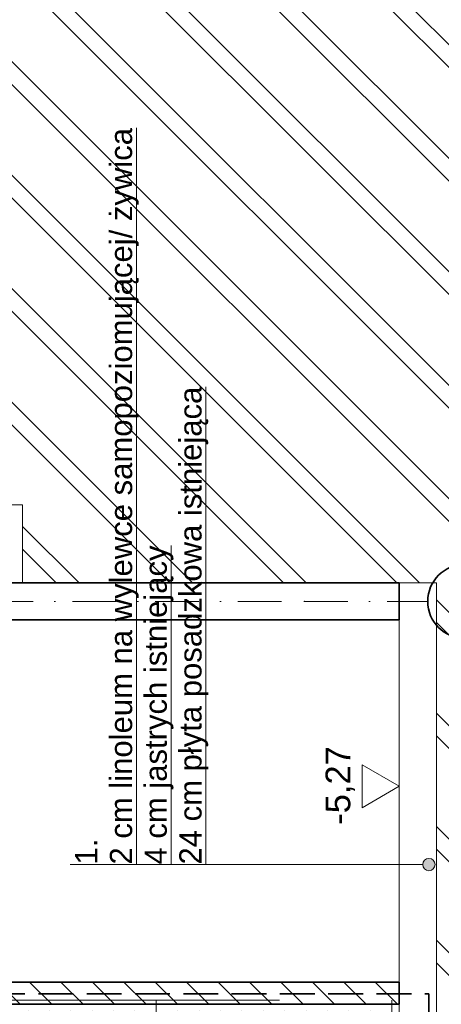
# Model space of a CAD drawing. Header units: millimetres. Extents: x -8078 to 234695, y -4319 to 602442.
# Tile 37 of 152: x 39886 to 43300, y 256598 to 264574. Entities that reach past the tile are written whole.
import ezdxf

# ---------------------------------------------------------------- set-up
doc = ezdxf.new("R2010")
doc.units = ezdxf.units.MM
doc.header["$MEASUREMENT"] = 0
doc.linetypes.add('Krawędzie ukryte', pattern=[3.912222, 2.822222, -1.09])
doc.linetypes.add('Kropki i Kreski', pattern=[6.702778, 3.527778, -1.763889, 0, -1.411111])
for name, color, linetype in [('#podkład', 252, 'Continuous'), ('2D - Ogólne', 7, 'Continuous'), ('2D - Rysunki i Obrazki', 7, 'Continuous'), ('Konstrukcja - Siatka mod', 7, 'Continuous'), ('Konstrukcja - Stropy', 7, 'Continuous'), ('Konstrukcja - Ściany działowe', 7, 'Continuous'), ('Konstrukcja - Ściany nośne wew..P', 7, 'Continuous'), ('Konstrukcja - Ściany zewnętrzne', 7, 'Continuous'), ('Opisy - Etykiety', 7, 'Continuous'), ('Wymiarowanie - Ogólne', 7, 'Continuous')]:
    doc.layers.add(name, color=color, linetype=linetype)
doc.styles.add('STYL_AUTOMATYCZNY_3', font='txt')

# ---------------------------------------------------------------- blocks, each defined once
blk = doc.blocks.new('qqe433333')
at = {"layer": '2D - Ogólne', "linetype": 'Continuous', "lineweight": 20}
h = blk.add_hatch(dxfattribs=at)
h.set_pattern_fill('Podwójny_szraf_1_4_0008', color=252, angle=90, style=0, pattern_type=2)
h.set_pattern_definition([(135, (-1702.6, 957497.23), (-459.6194, -459.6194), []), (135, (-1794.5, 957405.3), (-459.6194, -459.6194), [])])
h.paths.add_polyline_path([(-632.6, 667889.4), (-632.6, 660538), (4861.5, 660538), (4861.5, 667889.4), (4861.5, 675919.5), (4861.5, 690940.5), (3807.4, 690940.5), (-632.6, 690940.5), (-632.6, 685441.2), (-782.6, 683519.1), (-782.6, 682100.8), (516.8, 682100.8), (516.8, 681469.5), (3867.4, 681469.5), (3867.4, 675893.9), (1897.4, 675893.9), (1897.4, 667889.4)])
at = {"layer": 'Konstrukcja - Ściany działowe', "linetype": 'Continuous', "lineweight": 13}
h = blk.add_hatch(dxfattribs=at)
h.set_pattern_fill('Bloczki_ceramiczne_0008', color=252, angle=90, style=0, pattern_type=2)
h.set_pattern_definition([(135, (-1702.6, 957497.23), (-127.27922, -127.27922), [])])
h.paths.add_polyline_path([(-1392.6, 678235.5), (-1392.6, 678055.5), (3567.4, 678055.5), (3567.4, 678235.5)])
at = {"layer": 'Konstrukcja - Ściany nośne wew..P', "linetype": 'Continuous', "lineweight": 15}
h = blk.add_hatch(dxfattribs=at)
h.set_pattern_fill('Tynk_0008', color=252, angle=90, style=0, pattern_type=2)
h.set_pattern_definition([(90, (-1702.6, 957497.23), (-173.20508, 1e-14), [0, -100]), (90, (-1789.2, 957547.23), (-173.20508, 1e-14), [0, -100])])
h.paths.add_polyline_path([(-1702.6, 677839.5), (3567.4, 677839.5), (3567.4, 678055.5), (-1702.6, 678055.5)])
at = {"layer": 'Opisy - Etykiety', "linetype": 'Continuous', "lineweight": 13}
blk.add_hatch(color=252, dxfattribs=at).paths.add_polyline_path([(3807.4, 679137.8), (3826.5, 679141.6), (3842.8, 679152.5), (3853.6, 679168.7), (3857.4, 679187.8), (3853.6, 679207), (3842.8, 679223.2), (3826.5, 679234), (3807.4, 679237.8), (3788.3, 679234), (3772, 679223.2), (3761.2, 679207), (3757.4, 679187.8), (3761.2, 679168.7), (3772, 679152.5), (3788.3, 679141.6)])
at = {"layer": '2D - Ogólne', "color": 252, "linetype": 'Continuous', "lineweight": 13, "ltscale": 100, "flags": 128}
blk.add_lwpolyline([(4861.5, 690940.5), (4861.5, 675919.5), (4861.5, 667889.4), (4861.5, 660538), (-632.6, 660538), (-632.6, 667889.4), (1897.4, 667889.4), (1897.4, 675893.9), (3867.4, 675893.9), (3867.4, 681469.5), (516.8, 681469.5), (516.8, 682100.8), (-782.6, 682100.8), (-782.6, 683519.1), (-632.6, 685441.2), (-632.6, 690940.5)], dxfattribs=at)
at = {"layer": '2D - Rysunki i Obrazki', "color": 252, "linetype": 'Continuous', "lineweight": 13, "ltscale": 100}
for p, q in [((-1402.6, 678089.5), (2597.4, 678089.5)), ((1597.4, 678089.5), (1597.4, 677989.5)), ((3507.4, 678089.5), (3507.4, 677888.5))]:
    blk.add_line(p, q, dxfattribs=at)
at = {"layer": 'Konstrukcja - Siatka mod', "color": 252, "linetype": 'Kropki i Kreski', "lineweight": 13, "ltscale": 100}
for p, q in [((-21202.6, 681319.5), (2797.4, 681319.5)), ((2797.4, 681319.5), (3797.4, 681319.5))]:
    blk.add_line(p, q, dxfattribs=at)
at = {"layer": 'Konstrukcja - Siatka mod', "color": 252, "linetype": 'Continuous', "lineweight": 35, "ltscale": 100}
blk.add_circle((4097.4, 681319.5), 300, dxfattribs=at)
at = {"layer": 'Konstrukcja - Siatka mod', "color": 252, "linetype": 'Kropki i Kreski', "lineweight": 13, "ltscale": 100}
blk.add_point((2797.4, 681319.5), dxfattribs=at)
blk.add_point((2797.4, 681319.5), dxfattribs=at)
at = {"layer": 'Konstrukcja - Stropy', "color": 252, "linetype": 'Continuous', "lineweight": 13, "ltscale": 100}
for p, q in [((3567.4, 681469.5), (3867.4, 681469.5)), ((3867.4, 681469.5), (3867.4, 675919.5)), ((3567.4, 681169.5), (3567.4, 678235.5)), ((3567.4, 678055.5), (3567.4, 676219.5))]:
    blk.add_line(p, q, dxfattribs=at)
at = {"layer": 'Konstrukcja - Ściany działowe', "color": 252, "linetype": 'Continuous', "lineweight": 35, "ltscale": 100}
for p, q in [((-1362.6, 678235.5), (3567.4, 678235.5)), ((3567.4, 678235.5), (3567.4, 678055.5)), ((-1392.6, 678055.5), (3567.4, 678055.5))]:
    blk.add_line(p, q, dxfattribs=at)
at = {"layer": 'Konstrukcja - Ściany nośne wew..P', "color": 252, "linetype": 'Continuous', "lineweight": 20, "ltscale": 100}
blk.add_line((3567.4, 681169.5), (-1362.6, 681169.4), dxfattribs=at)
at = {"layer": 'Konstrukcja - Ściany nośne wew..P', "color": 252, "linetype": 'Krawędzie ukryte', "lineweight": 35, "ltscale": 100}
for p, q in [((-1702.6, 678139.5), (3807.4, 678139.5)), ((3807.4, 678139.5), (3807.4, 677839.5))]:
    blk.add_line(p, q, dxfattribs=at)
at = {"layer": 'Konstrukcja - Ściany zewnętrzne', "color": 252, "linetype": 'Continuous', "lineweight": 35, "ltscale": 100}
for p, q in [((407.4, 681469.5), (3567.4, 681469.5)), ((3567.4, 681469.5), (3567.4, 681169.5)), ((407.4, 681169.5), (3567.4, 681169.5))]:
    blk.add_line(p, q, dxfattribs=at)
at = {"layer": 'Opisy - Etykiety', "color": 252, "linetype": 'Continuous', "lineweight": 13, "ltscale": 100}
blk.add_line((3757.4, 679187.8), (901.1, 679187.8), dxfattribs=at)
blk.add_circle((3807.4, 679187.8), 50, dxfattribs=at)
at = {"layer": 'Wymiarowanie - Ogólne', "color": 252, "linetype": 'Continuous', "lineweight": 13, "ltscale": 100}
for p, q in [((3267.4, 679648.5), (3267.4, 679996.5)), ((3267.4, 679996.5), (3567.4, 679822.5)), ((3567.4, 679822.5), (3567.4, 680047.5)), ((3567.4, 679822.5), (3267.4, 679648.5)), ((3567.4, 679822.5), (3567.4, 674037.9))]:
    blk.add_line(p, q, dxfattribs=at)
at = {"layer": 'Opisy - Etykiety', "color": 252, "linetype": 'Continuous', "lineweight": 13, "insert": (942.3, 679187.8), "char_height": 180, "attachment_point": 1, "rotation": 90, "line_spacing_factor": 0.936993, "style": 'STYL_AUTOMATYCZNY_3'}
blk.add_mtext('\\A1;{\\pql;\\fArial|b0|i0|c238|p0;\\W1.000000;1.\\P\\pql;\\fArial|b0|i0|c238|p0;\\L\\W1.000000;\\L2 cm linoleum na wylewce samopoziomującej/ żywica\\P\\pql;\\fArial|b0|i0|c238|p0;\\L\\W1.000000;\\L4 cm jastrych istniejący\\P\\pql;\\fArial|b0|i0|c238|p0;\\L\\W1.000000;\\L24 cm płyta posadzkowa istniejąca}', dxfattribs=at)
at = {"layer": 'Wymiarowanie - Ogólne', "color": 252, "linetype": 'Continuous', "lineweight": 13, "insert": (3207.4, 679509.9), "char_height": 200, "width": 625.18, "attachment_point": 7, "rotation": 90, "style": 'STYL_AUTOMATYCZNY_3'}
blk.add_mtext('\\A1;{\\pql;\\fArial|b0|i0|c238|p0;\\W1.000000;-5,27}', dxfattribs=at)

msp = doc.modelspace()

# ---------------------------------------------------------------- block references
at = {"layer": '#podkład'}
msp.add_blockref('qqe433333', (39392.7, -421457.7), dxfattribs=at)

doc.saveas('drawing.dxf')
